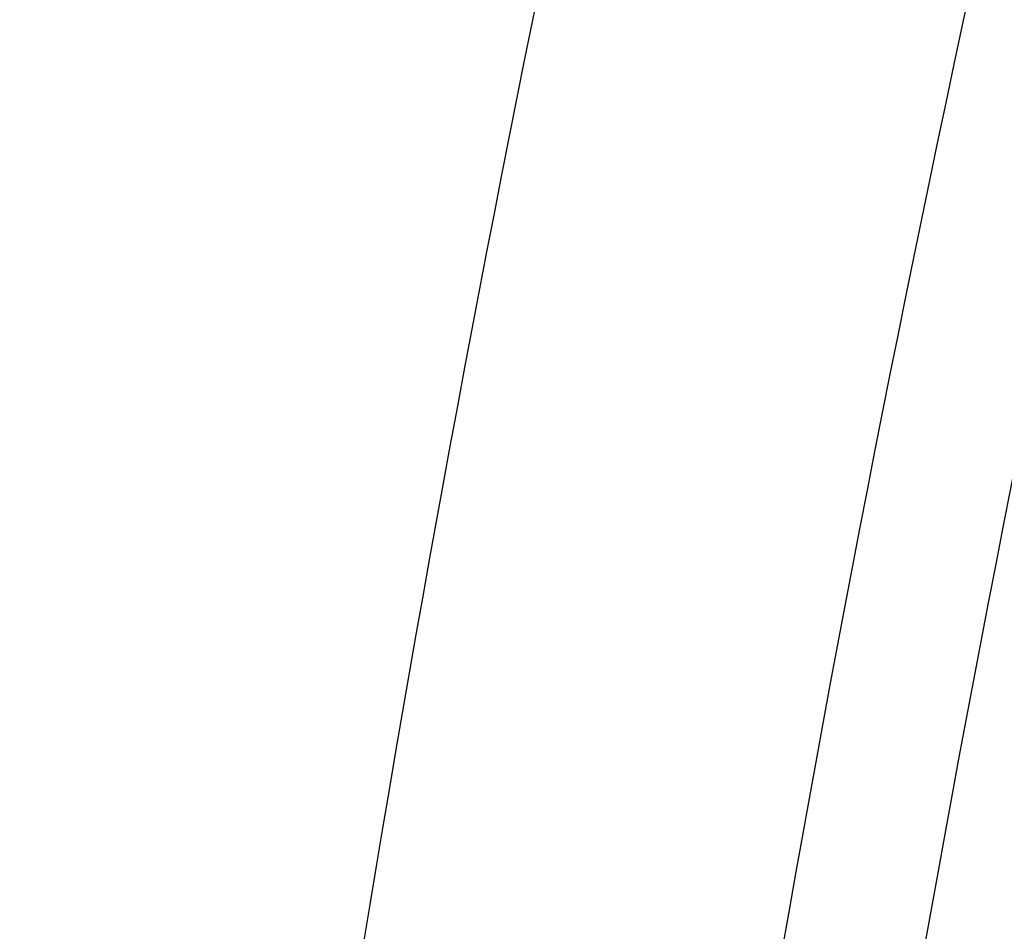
# Paper-space layout '_Isométrica' of a CAD drawing. Header units: inches. Extents: x -8.2 to 0.1, y -7.9 to 2.4.
# Tile 154 of 256: x -3.8819 to -3.8446, y -3.2831 to -3.2484. Entities that reach past the tile are written whole.
import ezdxf

# ---------------------------------------------------------------- set-up
doc = ezdxf.new("R2010")
doc.units = ezdxf.units.IN
doc.header["$MEASUREMENT"] = 0

psp = doc.layouts.new('_Isométrica')

# ---------------------------------------------------------------- linework, layer by layer
at = {"color": 7, "linetype": 'Continuous', "lineweight": 25}
for points, knots in [([(-3.219866, -2.339455), (-3.22244, -2.335963), (-3.244633, -2.305862), (-3.306543, -2.272219), (-3.40766, -2.247644), (-3.531224, -2.264281), (-3.666007, -2.322517), (-3.800954, -2.419922), (-3.924049, -2.546013), (-4.02674, -2.687082), (-4.105092, -2.829788), (-4.159628, -2.964212), (-4.193128, -3.084312), (-4.210974, -3.188469), (-4.212987, -3.249473), (-4.213931, -3.278096)], [0, 0, 0, 0, 0.010903, 0.093965, 0.184058, 0.279535, 0.37795, 0.476365, 0.571842, 0.661935, 0.744997, 0.820223, 0.887508, 0.947221, 1, 1, 1, 1]), ([(-3.518594, -2.314345), (-3.52453, -2.315592), (-3.563432, -2.323767), (-3.639957, -2.363752), (-3.743424, -2.433675), (-3.843391, -2.526801), (-3.935405, -2.63661), (-4.016061, -2.759653), (-4.082346, -2.891066), (-4.131231, -3.025568), (-4.162682, -3.159044), (-4.16662, -3.24127), (-4.168588, -3.282383)], [0, 0, 0, 0, 0.019613, 0.128544, 0.237476, 0.346408, 0.45534, 0.564272, 0.673204, 0.782136, 0.891068, 1, 1, 1, 1]), ([(-3.038279, -2.512488), (-3.053523, -2.504574), (-3.085945, -2.487742), (-3.144032, -2.478116), (-3.209614, -2.480356), (-3.280507, -2.497139), (-3.354803, -2.528325), (-3.430088, -2.573342), (-3.503764, -2.63051), (-3.573482, -2.697477), (-3.638392, -2.772674), (-3.698144, -2.855582), (-3.752061, -2.945918), (-3.798407, -3.041658), (-3.835308, -3.139671), (-3.861775, -3.236454), (-3.876598, -3.329358), (-3.882885, -3.415326), (-3.870525, -3.500689), (-3.877843, -3.556638), (-3.795376, -3.645505), (-3.850319, -3.62629), (-3.78112, -3.700242), (-3.7471, -3.729691), (-3.688694, -3.75914), (-3.628914, -3.771082), (-3.5625, -3.770402), (-3.49117, -3.75537), (-3.416061, -3.725922), (-3.339777, -3.682563), (-3.264906, -3.62687), (-3.193885, -3.561156), (-3.127741, -3.487086), (-3.066689, -3.405297), (-3.011307, -3.316073), (-2.963296, -3.221221), (-2.924543, -3.12386), (-2.896339, -3.027333), (-2.879227, -2.934828), (-2.87293, -2.84777), (-2.877177, -2.766569), (-2.892289, -2.691991), (-2.918511, -2.62621), (-2.95528, -2.571784), (-3.001306, -2.530542), (-3.05471, -2.503385), (-3.114122, -2.490048), (-3.178993, -2.490299), (-3.249057, -2.504625), (-3.322961, -2.533467), (-3.398261, -2.576298), (-3.472374, -2.631615), (-3.542861, -2.69713), (-3.608577, -2.771028), (-3.669211, -2.852685), (-3.724173, -2.941859), (-3.771896, -3.036922), (-3.810478, -3.134773), (-3.838614, -3.232056), (-3.855702, -3.325514), (-3.862071, -3.413561), (-3.857698, -3.495588), (-3.84315, -3.571928), (-3.824244, -3.61489), (-3.81471, -3.636554)], [0, 0, 0, 0, 0.01405, 0.029883, 0.045937, 0.062406, 0.079116, 0.095879, 0.112502, 0.128801, 0.144642, 0.160682, 0.177142, 0.193848, 0.210612, 0.227241, 0.243552, 0.259401, 0.275428, 0.291878, 0.306505, 0.311608, 0.328373, 0.345008, 0.36133, 0.377189, 0.393201, 0.409642, 0.42634, 0.443106, 0.459747, 0.476079, 0.491949, 0.507947, 0.524379, 0.541072, 0.557838, 0.574486, 0.590829, 0.606709, 0.622694, 0.639115, 0.655804, 0.672571, 0.689224, 0.705578, 0.72147, 0.737441, 0.753852, 0.770536, 0.787303, 0.803962, 0.820326, 0.836231, 0.852188, 0.868589, 0.885268, 0.902036, 0.9187, 0.935075, 0.950993, 0.966935, 0.983327, 1, 1, 1, 1]), ([(-3.819582, -3.633742), (-3.829115, -3.612078), (-3.848022, -3.569116), (-3.86257, -3.492776), (-3.866943, -3.410749), (-3.860574, -3.322702), (-3.843486, -3.229244), (-3.81535, -3.13196), (-3.776768, -3.034109), (-3.729045, -2.939046), (-3.674083, -2.849873), (-3.613449, -2.768216), (-3.547732, -2.694316), (-3.477248, -2.628808), (-3.403125, -2.573467), (-3.327862, -2.530722), (-3.253822, -2.501564), (-3.184254, -2.488385), (-3.137455, -2.485299), (-3.116077, -2.490304), (-3.114236, -2.490736)], [0, 0, 0, 0, 0.05954, 0.118074, 0.175003, 0.231847, 0.29032, 0.349828, 0.409705, 0.469263, 0.527834, 0.584814, 0.641609, 0.700046, 0.759533, 0.81941, 0.878986, 0.937592, 0.994623, 1, 1, 1, 1])]:
    psp.add_open_spline(points, degree=3, knots=knots, dxfattribs=at)

doc.saveas('drawing.dxf')
